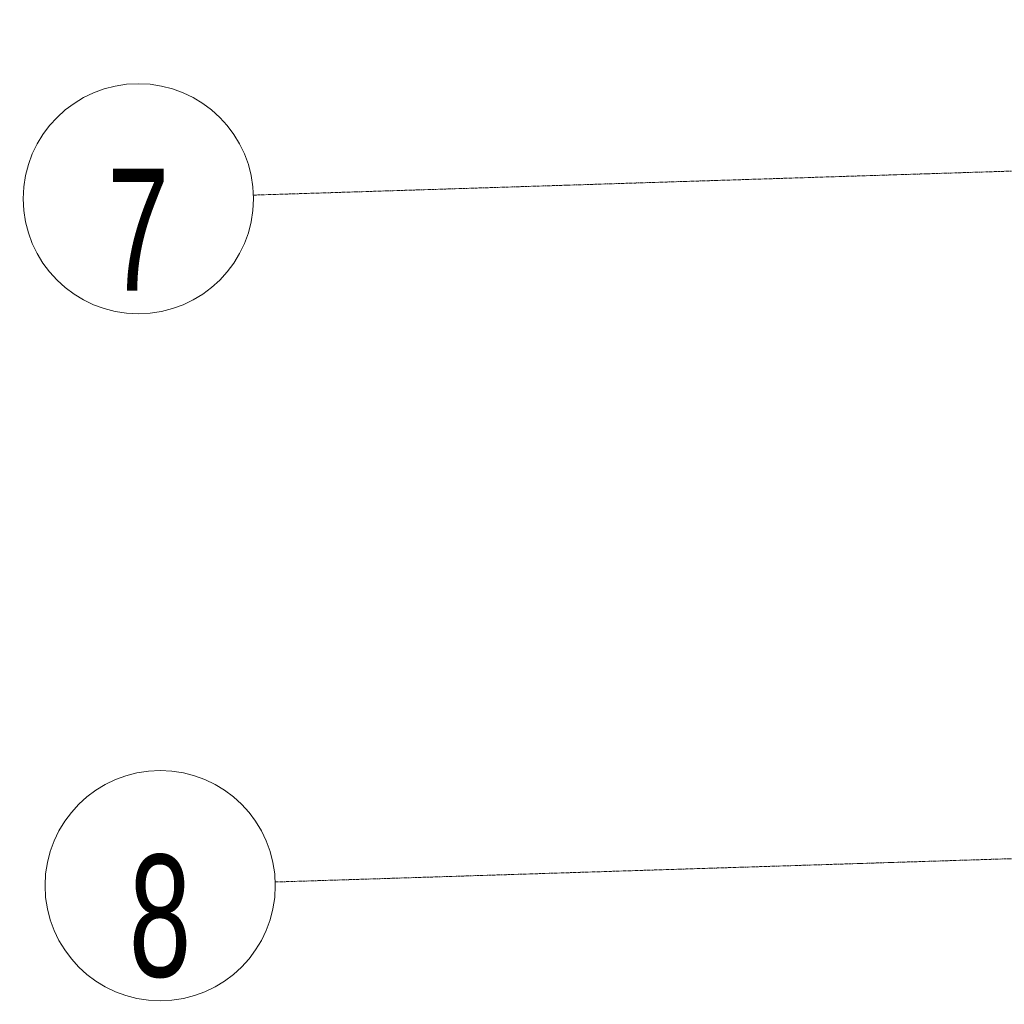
# Model space of a CAD drawing. Header units: millimetres. Extents: x 853417 to 929373, y -433185 to -369260.
# Tile 2 of 228: x 854768 to 860413, y -422841 to -417193. Entities that reach past the tile are written whole.
import ezdxf

# ---------------------------------------------------------------- set-up
doc = ezdxf.new("R2010")
doc.units = ezdxf.units.MM
doc.linetypes.add('Grid Line', pattern=[22.225, 12.7, -3.175, 3.175, -3.175])
doc.layers.add('KOKO-GRID', color=7, linetype='Continuous', lineweight=9)
doc.layers.add('KOKO-GRID-IDEN', color=7, linetype='Continuous', lineweight=9)
doc.styles.add('Swis721 Cn BT', font='swissc.ttf', dxfattribs={"width": 0.8, "height": 700})

# ---------------------------------------------------------------- blocks, each defined once
blk = doc.blocks.new('Grid - Grid Head - Circle 3_5mm KOKO-1397402-1 korrus_SA_kunstihanke plaan')
at = {"layer": 'KOKO-GRID-IDEN'}
blk.add_circle((0, 0), 3.3, dxfattribs=at)

msp = doc.modelspace()

# ---------------------------------------------------------------- linework, layer by layer
at = {"layer": 'KOKO-GRID', "linetype": 'Grid Line'}
for p, q in [((887844, -417193), (856107.9, -418199.2)), ((887968.9, -421132.9), (856232.8, -422139.1))]:
    msp.add_line(p, q, dxfattribs=at)

# ---------------------------------------------------------------- block references
at = {"layer": 'KOKO-GRID-IDEN', "xscale": 199.9999999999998, "yscale": 199.9999999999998, "zscale": 199.9999999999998, "rotation": 91.81590918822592}
for p in [(855448.2, -418220.1), (855573.1, -422160)]:
    msp.add_blockref('Grid - Grid Head - Circle 3_5mm KOKO-1397402-1 korrus_SA_kunstihanke plaan', p, dxfattribs=at)

# ---------------------------------------------------------------- texts
at = {"layer": 'KOKO-GRID-IDEN', "char_height": 700, "width": 371.2, "attachment_point": 5, "line_spacing_factor": 0.956485, "style": 'Swis721 Cn BT'}
for s, insert in [('\\pt1920.002,3839.997,5759.999,7680.001,9600.003,11519.998,13440,15360.002,17279.997,19199.999,21120.001,23040.003,24959.998,26880,28800.002,30719.997,32639.999,34560.001,36480.003,38399.998,40320,42240.002,44159.997,46079.999,48000.001,49920.003,51839.998,53760,55680.002,57599.997,59519.999,61440.001;7', (855447.2, -418397.7)), ('\\pt1920.002,3839.997,5759.999,7680.001,9600.003,11519.998,13440,15360.002,17279.997,19199.999,21120.001,23040.003,24959.998,26880,28800.002,30719.997,32639.999,34560.001,36480.003,38399.998,40320,42240.002,44159.997,46079.999,48000.001,49920.003,51839.998,53760,55680.002,57599.997,59519.999,61440.001;8', (855572.1, -422337.7))]:
    msp.add_mtext(s, dxfattribs=dict(at, insert=insert))

doc.saveas('drawing.dxf')
